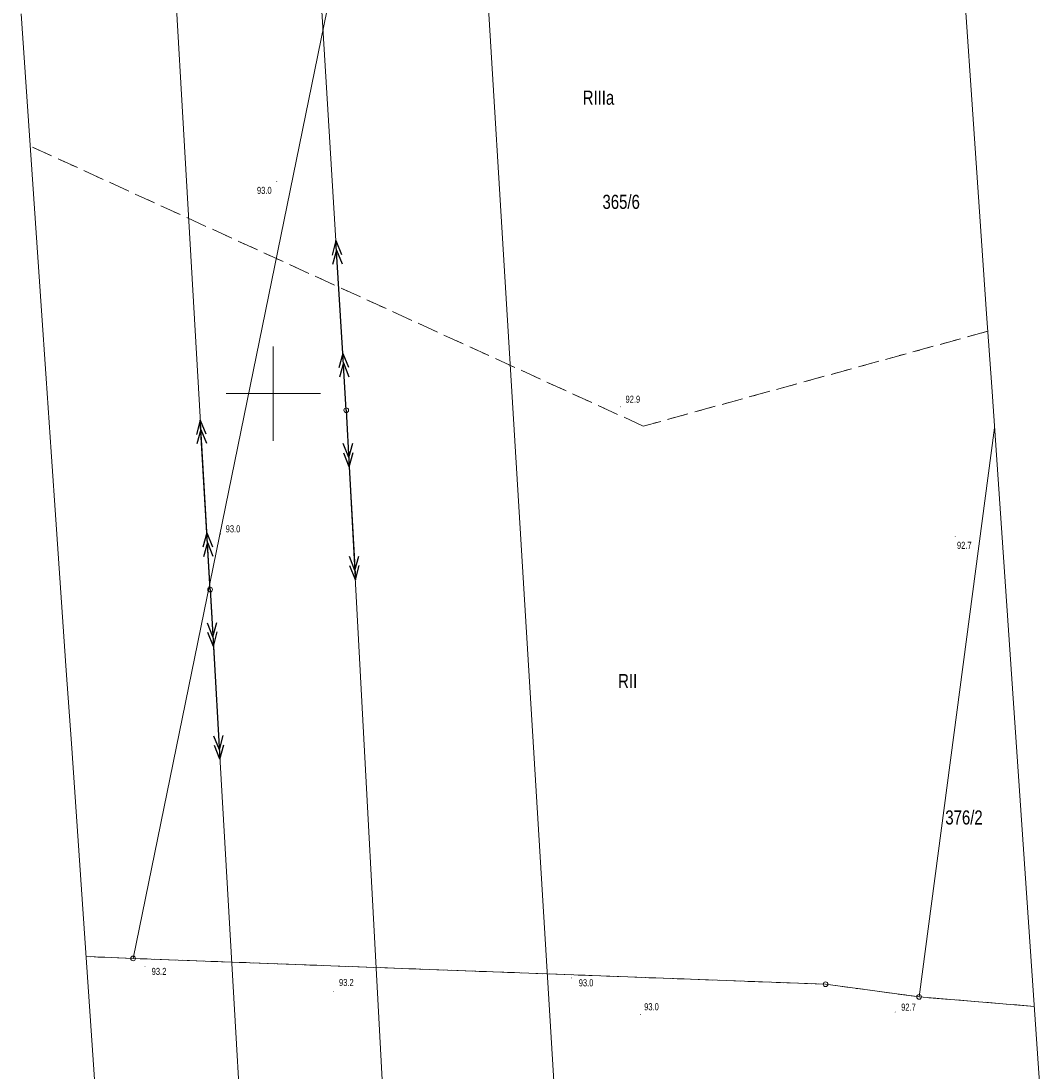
# Model space of a CAD drawing. Header units: metres. Extents: x 6524698 to 6533081, y 5883213 to 5896811.
# Tile 127 of 131: x 6526573 to 6526682, y 5896528 to 5896640. Entities that reach past the tile are written whole.
import ezdxf
from ezdxf.enums import TextEntityAlignment as Align

# ---------------------------------------------------------------- set-up
doc = ezdxf.new("R2010")
doc.units = ezdxf.units.M
for name, pattern in [('mapa zasadnicza$0$219-1000', [0]), ('mapa zasadnicza$0$egkk-1000', [3, 2.25, -0.75]), ('mapa zasadnicza$0$egug-1000', [1.5, 0.75, -0.75]), ('mapa zasadnicza$0$suep_sn_1000', [0]), ('mapa zasadnicza$0$suep_wn_1000', [0])]:
    doc.linetypes.add(name, pattern=pattern)
for name, color, linetype in [('mapa zasadnicza$0$202-punkt graniczny', 7, 'Continuous'), ('mapa zasadnicza$0$209-oznaczenie konturu klasyfikacyjnego', 7, 'Continuous'), ('mapa zasadnicza$0$211-numer działki ewidencyjnej', 7, 'Continuous'), ('mapa zasadnicza$0$217-kontur klasyfikacyjny', 7, 'Continuous'), ('mapa zasadnicza$0$218-kontur użytku gruntowego', 7, 'Continuous'), ('mapa zasadnicza$0$219-działka ewidencyjna', 7, 'Continuous'), ('mapa zasadnicza$0$pikieta naturalna', 7, 'Continuous'), ('mapa zasadnicza$0$pikieta naturalna-Atr2', 7, 'Continuous'), ('mapa zasadnicza$0$przewód elektroenergetyczny wysokiego napięcia', 7, 'Continuous'), ('mapa zasadnicza$0$przewód elektroenergetyczny średniego napięcia', 7, 'Continuous'), ('mapa zasadnicza$0$Ramki i opis wydruku', 7, 'Continuous'), ('mapa zasadnicza$0$słup przewodów napowietrznych', 7, 'Continuous'), ('mapa zasadnicza$0$Wstawianie ramki sekcyjnej z opisem', 7, 'Continuous')]:
    doc.layers.add(name, color=color, linetype=linetype)
doc.styles.add('mapa zasadnicza$0$STANDARD', font='Working1250', dxfattribs={"width": 0.75})

# ---------------------------------------------------------------- blocks, each defined once
blk = doc.blocks.new('mapa zasadnicza$0$PW01')
at = {"linetype": 'Continuous', "lineweight": 13}
h = blk.add_hatch(color=0, dxfattribs=at)
edge = h.paths.add_edge_path()
edge.add_arc((0, 0), 0.045, 0, 360)
blk = doc.blocks.new('mapa zasadnicza$0$US15')
at = {"color": 0, "linetype": 'Continuous', "lineweight": 13}
blk.add_circle((0, 0), 0.25, dxfattribs=at)
blk = doc.blocks.new('mapa zasadnicza$0$SUEP2')
at = {"color": 0, "linetype": 'Continuous'}
for p, q in [((0, 0), (6.027, 0)), ((5.027, 0), (3.527, 0.5)), ((5.027, 0), (3.527, -0.5)), ((6.027, 0), (4.527, 0.5)), ((6.027, 0), (4.527, -0.5)), ((6.027, 0), (18.027, 0)), ((17.027, 0), (15.527, 0.5)), ((17.027, 0), (15.527, -0.5)), ((18.027, 0), (16.527, 0.5)), ((18.027, 0), (16.527, -0.5))]:
    blk.add_line(p, q, dxfattribs=at)
blk = doc.blocks.new('mapa zasadnicza$0$202')
at = {"color": 0, "linetype": 'Continuous', "lineweight": 0}
blk.add_circle((0, 0), 0.25, dxfattribs=at)

msp = doc.modelspace()

# ---------------------------------------------------------------- linework, layer by layer
at = {"layer": 'mapa zasadnicza$0$217-kontur klasyfikacyjny', "color": 92, "linetype": 'mapa zasadnicza$0$egkk-1000', "lineweight": 18, "flags": 128}
for points in [[(6526639.25, 5896596.55), (6526574.211, 5896626.266)], [(6526675.798, 5896606.62), (6526639.25, 5896596.55)], [(6526585.13, 5896540.07), (6526580.136, 5896540.268)], [(6526658.58, 5896537.33), (6526585.13, 5896540.07)], [(6526668.51, 5896535.99), (6526658.58, 5896537.33)], [(6526680.734, 5896534.982), (6526668.51, 5896535.99)]]:
    msp.add_lwpolyline(points, dxfattribs=at)
at = {"layer": 'mapa zasadnicza$0$218-kontur użytku gruntowego', "color": 3, "linetype": 'mapa zasadnicza$0$egug-1000', "lineweight": 18, "flags": 128}
for points in [[(6526639.25, 5896596.55), (6526574.211, 5896626.266)], [(6526675.798, 5896606.62), (6526639.25, 5896596.55)], [(6526585.13, 5896540.07), (6526580.136, 5896540.268)], [(6526658.58, 5896537.33), (6526585.13, 5896540.07)], [(6526668.51, 5896535.99), (6526658.58, 5896537.33)], [(6526680.734, 5896534.982), (6526668.51, 5896535.99)]]:
    msp.add_lwpolyline(points, dxfattribs=at)
at = {"layer": 'mapa zasadnicza$0$219-działka ewidencyjna', "color": 7, "linetype": 'mapa zasadnicza$0$219-1000', "lineweight": 18, "flags": 128}
for points in [[(6526617.14, 5896696.66), (6526585.13, 5896540.07)], [(6526668.51, 5896535.99), (6526676.507, 5896596.369)], [(6526585.13, 5896540.07), (6526580.136, 5896540.268)], [(6526658.58, 5896537.33), (6526585.13, 5896540.07)], [(6526668.51, 5896535.99), (6526658.58, 5896537.33)], [(6526668.51, 5896535.99), (6526680.734, 5896534.982)]]:
    msp.add_lwpolyline(points, dxfattribs=at)
at = {"layer": 'mapa zasadnicza$0$przewód elektroenergetyczny wysokiego napięcia', "color": 1, "linetype": 'mapa zasadnicza$0$suep_wn_1000', "lineweight": 18, "flags": 128}
msp.add_lwpolyline([(6526639.62, 5896365), (6526621.08, 5896669.36)], dxfattribs=at)
at = {"layer": 'mapa zasadnicza$0$przewód elektroenergetyczny średniego napięcia', "color": 1, "linetype": 'mapa zasadnicza$0$suep_sn_1000', "lineweight": 18, "flags": 128}
for points in [[(6526586.83, 5896691.01), (6526593.3, 5896579.2)], [(6526602.03, 5896691.65), (6526607.74, 5896598.24)], [(6526607.74, 5896598.24), (6526612.78, 5896504.15)], [(6526593.3, 5896579.2), (6526599.13, 5896478.48)]]:
    msp.add_lwpolyline(points, dxfattribs=at)
at = {"layer": 'mapa zasadnicza$0$Ramki i opis wydruku', "color": 7, "linetype": 'Continuous', "lineweight": 13, "flags": 128}
for points in [[(6526673.01, 5896647.17), (6526673.54, 5896639.43), (6526674.07, 5896631.69), (6526674.61, 5896623.94), (6526675.14, 5896616.2), (6526675.67, 5896608.46), (6526676.21, 5896600.71), (6526676.74, 5896592.97), (6526677.27, 5896585.23), (6526677.81, 5896577.48), (6526678.34, 5896569.74), (6526678.87, 5896561.99), (6526679.41, 5896554.25), (6526679.94, 5896546.51), (6526680.47, 5896538.76), (6526681.01, 5896531.02), (6526681.54, 5896523.28)], [(6526581.24, 5896524.15), (6526580.71, 5896531.89), (6526580.18, 5896539.64), (6526579.64, 5896547.38), (6526579.11, 5896555.12), (6526578.58, 5896562.87), (6526578.04, 5896570.61), (6526577.51, 5896578.36), (6526576.98, 5896586.1), (6526576.44, 5896593.84), (6526575.91, 5896601.59), (6526575.38, 5896609.33), (6526574.84, 5896617.07), (6526574.31, 5896624.82), (6526573.78, 5896632.56), (6526573.24, 5896640.3)]]:
    msp.add_lwpolyline(points, dxfattribs=at)
at = {"layer": 'mapa zasadnicza$0$Wstawianie ramki sekcyjnej z opisem', "color": 7, "linetype": 'Continuous', "lineweight": 13, "flags": 128}
for points in [[(6526600, 5896595), (6526600, 5896605)], [(6526595, 5896600), (6526605, 5896600)]]:
    msp.add_lwpolyline(points, dxfattribs=at)

# ---------------------------------------------------------------- block references
at = {"layer": 'mapa zasadnicza$0$202-punkt graniczny', "color": 7, "linetype": 'Continuous', "lineweight": 18}
for p in [(6526585.13, 5896540.07), (6526658.58, 5896537.33), (6526668.51, 5896535.99)]:
    msp.add_blockref('mapa zasadnicza$0$202', p, dxfattribs=at)
at = {"layer": 'mapa zasadnicza$0$pikieta naturalna', "color": 7, "linetype": 'Continuous', "lineweight": 13}
for p in [(6526600.37, 5896622.5), (6526636.82, 5896598.6), (6526594.42, 5896585.1), (6526672.33, 5896584.84), (6526586.38, 5896539.19), (6526631.61, 5896538.01), (6526606.37, 5896536.55), (6526638.97, 5896534.12), (6526665.97, 5896534.38)]:
    msp.add_blockref('mapa zasadnicza$0$PW01', p, dxfattribs=at)
at = {"layer": 'mapa zasadnicza$0$przewód elektroenergetyczny średniego napięcia', "color": 1, "linetype": 'Continuous', "lineweight": 18}
for p, rotation in [((6526607.74, 5896598.24), 93.49799999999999), ((6526607.74, 5896598.24), 273.066), ((6526593.3, 5896579.2), 93.31200000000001), ((6526593.3, 5896579.2), 273.313)]:
    msp.add_blockref('mapa zasadnicza$0$SUEP2', p, dxfattribs=dict(at, rotation=rotation))
at = {"layer": 'mapa zasadnicza$0$słup przewodów napowietrznych', "color": 7, "linetype": 'Continuous', "lineweight": 18}
for p in [(6526607.74, 5896598.24), (6526593.3, 5896579.2)]:
    msp.add_blockref('mapa zasadnicza$0$US15', p, dxfattribs=at)

# ---------------------------------------------------------------- texts
at = {"layer": 'mapa zasadnicza$0$209-oznaczenie konturu klasyfikacyjnego', "color": 3, "linetype": 'Continuous', "lineweight": 18, "style": 'mapa zasadnicza$0$STANDARD', "width": 0.79}
for s, p in [('RIIIa', (6526632.82, 5896630.65)), ('RII', (6526636.58, 5896568.75))]:
    msp.add_text(s, height=1.5, dxfattribs=at).set_placement(p)
at = {"layer": 'mapa zasadnicza$0$211-numer działki ewidencyjnej', "color": 7, "linetype": 'Continuous', "lineweight": 18, "style": 'mapa zasadnicza$0$STANDARD', "width": 0.79}
msp.add_text('365/6', height=1.5, dxfattribs=at).set_placement((6526634.92, 5896619.6))
msp.add_text('376/2', height=1.5, dxfattribs=at).set_placement((6526675.25, 5896555.78), align=Align.TOP_RIGHT)
at = {"layer": 'mapa zasadnicza$0$pikieta naturalna-Atr2', "color": 7, "style": 'mapa zasadnicza$0$STANDARD', "width": 0.667}
for s, p in [('93.0', (6526598.27, 5896621.19)), ('92.9', (6526637.36, 5896599.03)), ('93.0', (6526594.95, 5896585.28)), ('92.7', (6526672.52, 5896583.53)), ('93.2', (6526587.1, 5896538.32)), ('93.2', (6526606.97, 5896537.14)), ('93.0', (6526632.4, 5896537.11)), ('93.0', (6526639.34, 5896534.57)), ('92.7', (6526666.6, 5896534.53))]:
    msp.add_text(s, height=0.75, dxfattribs=at).set_placement(p)

doc.saveas('drawing.dxf')
